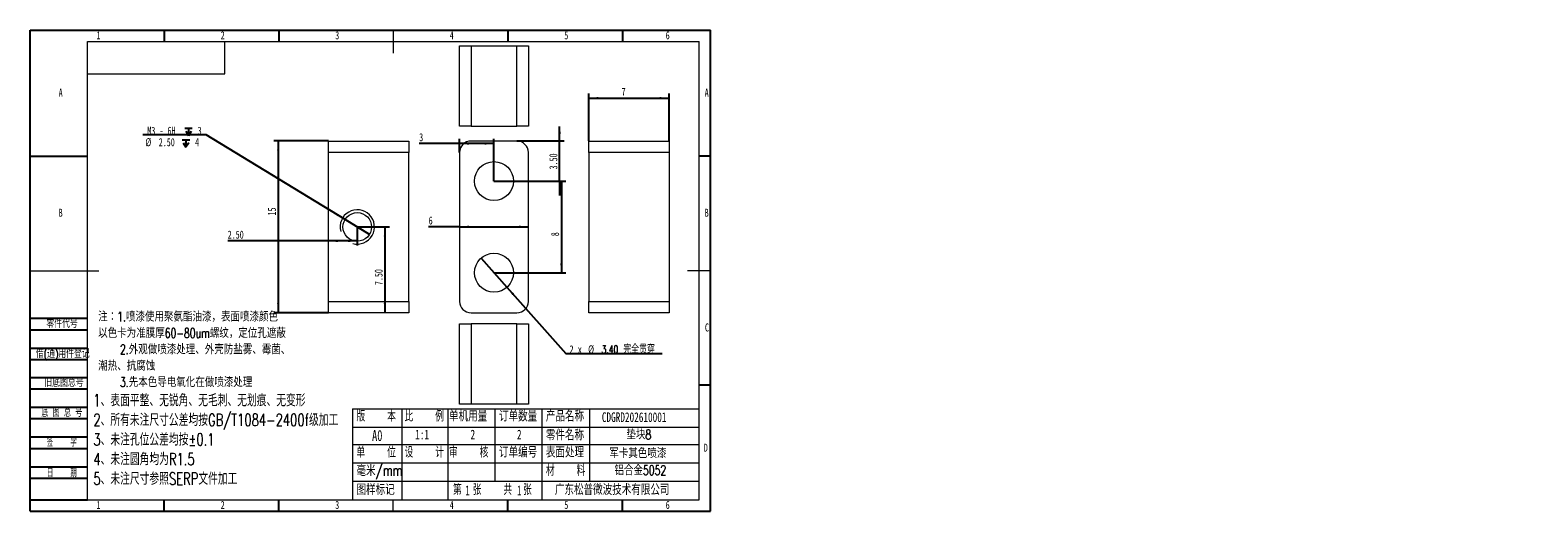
# Model space of a CAD drawing. Header units: millimetres. Extents: x 0 to 658, y -2 to 210.
import ezdxf

# ---------------------------------------------------------------- set-up
doc = ezdxf.new("R2010")
doc.units = ezdxf.units.MM
doc.layers.add('图框', color=7, linetype='Continuous')
doc.layers.add('粗实线层', color=7, linetype='Continuous', lineweight=15)
doc.styles.add('SLDTEXTSTYLE0', font='TXT', dxfattribs={"width": 0.7, "bigfont": 'bigfont'})
doc.styles.add('SLDTEXTSTYLE1', font='TXT', dxfattribs={"width": 0.7})
doc.styles.add('SLDTEXTSTYLE2', font='TXT', dxfattribs={"width": 0.614286, "bigfont": 'bigfont'})
doc.styles.add('SLDTEXTSTYLE3', font='TXT', dxfattribs={"width": 0.566667, "bigfont": 'bigfont'})
doc.styles.add('SLDTEXTSTYLE4', font='TXT', dxfattribs={"width": 0.633333})
doc.styles.add('SLDTEXTSTYLE5', font='TXT', dxfattribs={"width": 0.642857})
doc.dimstyles.new('SLDDIMSTYLE0', dxfattribs={"dimtxt": 3.5, "dimasz": 4.08, "dimexe": 0, "dimexo": 0.0625, "dimgap": 0.875, "dimtad": 2, "dimlfac": 0.2, "dimrnd": 1e-09, "dimzin": 12, "dimdsep": 46, "dimtxsty": 'SLDTEXTSTYLE1', "dimsah": 1, "dimcen": 0.09, "dimadec": 0, "dimazin": 3, "dimtfac": 1, "dimtofl": 0, "dimtmove": 0, "dimatfit": 3, "dimfxl": 0, "dimfrac": 2, "dimtolj": 1, "dimtzin": 12, "dimarcsym": 0})
doc.dimstyles.new('SLDDIMSTYLE1', dxfattribs={"dimtxt": 3.5, "dimasz": 4.08, "dimexe": 0, "dimexo": 0.0625, "dimgap": 0.875, "dimtad": 0, "dimtih": 1, "dimtoh": 1, "dimlfac": 0.2, "dimrnd": 1e-09, "dimzin": 4, "dimdsep": 46, "dimtxsty": 'SLDTEXTSTYLE1', "dimblk1": 'NONE', "dimsah": 1, "dimcen": 0, "dimadec": 0, "dimazin": 1, "dimtfac": 1, "dimtmove": 0, "dimatfit": 3, "dimldrblk": 'NONE', "dimfxl": 0, "dimfrac": 2, "dimtolj": 1, "dimtzin": 12, "dimarcsym": 0})
doc.dimstyles.new('SLDDIMSTYLE2', dxfattribs={"dimtxt": 3.5, "dimasz": 4.08, "dimexe": 0, "dimexo": 0.0625, "dimgap": 0.875, "dimtad": 2, "dimlfac": 0.2, "dimrnd": 1e-09, "dimzin": 4, "dimdsep": 46, "dimtxsty": 'SLDTEXTSTYLE1', "dimsah": 1, "dimcen": 0.09, "dimadec": 0, "dimazin": 1, "dimtfac": 1, "dimtmove": 0, "dimatfit": 0, "dimfxl": 0, "dimfrac": 2, "dimtolj": 1, "dimtzin": 12, "dimarcsym": 0})
doc.dimstyles.new('SLDDIMSTYLE3', dxfattribs={"dimtxt": 3.5, "dimasz": 4.08, "dimexe": 0, "dimexo": 0.0625, "dimgap": 0.875, "dimtad": 0, "dimtih": 1, "dimtoh": 1, "dimdec": 6, "dimlfac": 0.2, "dimrnd": 1e-09, "dimzin": 12, "dimdsep": 46, "dimtxsty": 'SLDTEXTSTYLE1', "dimblk1": 'NONE', "dimsah": 1, "dimcen": 0, "dimadec": 0, "dimazin": 3, "dimtfac": 1, "dimtmove": 0, "dimatfit": 3, "dimldrblk": 'NONE', "dimfxl": 0, "dimfrac": 2, "dimtolj": 1, "dimtzin": 12, "dimarcsym": 0})
doc.dimstyles.new('SLDDIMSTYLE4', dxfattribs={"dimtxt": 3.5, "dimasz": 4.08, "dimexe": 0, "dimexo": 0.0625, "dimgap": 0.875, "dimtad": 2, "dimlfac": 0.2, "dimrnd": 1e-09, "dimzin": 4, "dimdsep": 46, "dimtxsty": 'SLDTEXTSTYLE1', "dimsah": 1, "dimcen": 0.09, "dimadec": 0, "dimazin": 1, "dimtfac": 1, "dimtofl": 0, "dimtmove": 0, "dimatfit": 3, "dimfxl": 0, "dimfrac": 2, "dimtolj": 1, "dimtzin": 12, "dimarcsym": 0})

# ---------------------------------------------------------------- blocks, each defined once
blk = doc.blocks.new('SW_NOTE_0')
at = {"layer": '图框', "color": 0, "attachment_point": 1, "style": 'SLDTEXTSTYLE0'}
for s, insert, char_height in [('\\M+1928D\\M+181461.喷\\M+18EBD\\M+18E67\\M+19770\\M+1E3DA氨酯\\M+196FB\\M+18EBD\\M+18143\\M+1955C\\M+196CA喷\\M+18EBD颜\\M+19046', (0, 5.46), 4.23333), ('\\M+188C8\\M+19046卡为\\M+18F79\\M+1968C\\M+18CFA60-80um\\M+19786纹\\M+18143\\M+192E8\\M+188CA\\M+18D45\\M+18ED5\\M+195C1', (0, -1.69), 4.23333), ('2.\\M+18A4F观\\M+198F4喷\\M+18EBD处\\M+1979D\\M+18141\\M+18A4F壳\\M+19668盐雾\\M+18141霉\\M+18BDB\\M+18141', (9.52, -8.83), 4.2333), ('\\M+192AA热\\M+18141\\M+18D52\\M+19585蚀', (0, -15.98), 4.2333), ('3.\\M+190E6\\M+1967B\\M+19046导电氧\\M+189BB\\M+18DDD\\M+198F4喷\\M+18EBD处\\M+1979D', (9.52, -23.12), 4.2333)]:
    blk.add_mtext(s, dxfattribs=dict(at, insert=insert, char_height=char_height))
blk = doc.blocks.new('SW_NOTE_1')
at = {"layer": '图框', "color": 0, "attachment_point": 1, "style": 'SLDTEXTSTYLE0'}
for s, insert, char_height in [('1\\M+18141\\M+1955C\\M+196CA\\M+195BD\\M+190AE\\M+18141\\M+19DD9锐\\M+18A70\\M+18141\\M+19DD9\\M+196D1\\M+18E68\\M+18141\\M+19DD9划\\M+18DAD\\M+18141\\M+19DD9变\\M+18C60', (0, 6.82), 5.29167), ('2\\M+18141\\M+18F8A\\M+1974C\\M+196A2\\M+1928D\\M+18EDA\\M+190A1\\M+18CF6\\M+18DB7\\M+18BCF\\M+188C2GB/T1084-2400f级\\M+189C1\\M+18D48', (0, -1.73), 5.29167), ('3\\M+18141\\M+196A2\\M+1928D\\M+18D45\\M+188CA\\M+18CF6\\M+18DB7\\M+18BCF\\M+188C2\\M+1817D0.1', (0, -10.29), 5.2917), ('4\\M+18141\\M+196A2\\M+1928D圆\\M+18A70\\M+18BCF为R1.5', (0, -18.85), 5.2917), ('5\\M+18141\\M+196A2\\M+1928D\\M+18EDA\\M+190A1\\M+18E51\\M+18FC6SERP\\M+195B6\\M+18C8F\\M+189C1\\M+18D48', (0, -27.4), 5.2917)]:
    blk.add_mtext(s, dxfattribs=dict(at, insert=insert, char_height=char_height))
blk = doc.blocks.new('_D')
at = {"layer": '图框'}
for q in [(173.95, 124.17), (217.47, 124.17)]:
    blk.add_line((187.47, 124.17), q, dxfattribs=at)
for points in [[(187.47, 124.17), (191.55, 123.66), (191.55, 124.68)], [(217.47, 124.17), (213.39, 124.68), (213.39, 123.66)]]:
    blk.add_solid(points, dxfattribs=at)
at = {"layer": '图框', "insert": (173.95, 128.68), "char_height": 3.5, "attachment_point": 1, "style": 'SLDTEXTSTYLE1'}
blk.add_mtext('6', dxfattribs=at)
blk = doc.blocks.new('_D_1')
at = {"layer": '图框'}
for p, q in [((196.82, 110.47), (208.12, 97.76)), ((208.12, 97.76), (233.83, 68.83)), ((233.83, 68.83), (275.95, 68.83))]:
    blk.add_line(p, q, dxfattribs=at)
blk.add_solid([(208.12, 97.76), (210.45, 94.38), (211.21, 95.05)], dxfattribs=at)
at = {"layer": '图框', "char_height": 3.5, "attachment_point": 1}
for s, insert, style in [('2 x', (235.41, 72.42), 'SLDTEXTSTYLE4'), ('%%c', (243.56, 72.42), 'SLDTEXTSTYLE1'), ('3.40 \\M+18AAE\\M+19153贯\\M+190FA', (249.4, 72.42), 'SLDTEXTSTYLE0')]:
    blk.add_mtext(s, dxfattribs=dict(at, insert=insert, style=style))
blk = doc.blocks.new('_NONE')
blk = doc.blocks.new('_D_2')
at = {"layer": '图框'}
for p, q in [((202.47, 144.12), (233.9, 144.12)), ((231.9, 144.12), (231.9, 104.12)), ((202.47, 104.12), (233.9, 104.12))]:
    blk.add_line(p, q, dxfattribs=at)
for points in [[(231.9, 144.12), (231.39, 140.04), (232.41, 140.04)], [(231.9, 104.12), (232.41, 108.2), (231.39, 108.2)]]:
    blk.add_solid(points, dxfattribs=at)
at = {"layer": '图框', "insert": (227.39, 120.06), "char_height": 3.5, "attachment_point": 1, "rotation": 90, "style": 'SLDTEXTSTYLE1'}
blk.add_mtext('8', dxfattribs=at)
blk = doc.blocks.new('_D_3')
at = {"layer": '图框'}
for p, q in [((187.47, 160.5), (169.82, 160.5)), ((187.47, 156.62), (187.47, 162.5)), ((202.47, 160.5), (187.47, 160.5)), ((202.47, 144.12), (202.47, 162.5))]:
    blk.add_line(p, q, dxfattribs=at)
for points in [[(187.47, 160.5), (191.55, 159.99), (191.55, 161)], [(202.47, 160.5), (198.39, 161), (198.39, 159.99)]]:
    blk.add_solid(points, dxfattribs=at)
at = {"layer": '图框', "insert": (169.82, 165.01), "char_height": 3.5, "attachment_point": 1, "style": 'SLDTEXTSTYLE1'}
blk.add_mtext('3', dxfattribs=at)
blk = doc.blocks.new('_D_4')
at = {"layer": '图框'}
for p, q in [((231.13, 161.62), (231.13, 167.97)), ((212.47, 161.62), (233.13, 161.62)), ((231.13, 144.12), (231.13, 161.62)), ((202.47, 144.12), (233.13, 144.12)), ((231.13, 144.12), (231.13, 137.77))]:
    blk.add_line(p, q, dxfattribs=at)
for points in [[(231.13, 161.62), (231.64, 165.7), (230.62, 165.7)], [(231.13, 144.12), (230.62, 140.04), (231.64, 140.04)]]:
    blk.add_solid(points, dxfattribs=at)
at = {"layer": '图框', "insert": (226.62, 149.21), "char_height": 3.5, "attachment_point": 1, "rotation": 90, "style": 'SLDTEXTSTYLE1'}
blk.add_mtext('3.50', dxfattribs=at)
blk = doc.blocks.new('_D_5')
at = {"layer": '图框'}
for p, q in [((130.3, 161.62), (106.3, 161.62)), ((108.3, 161.62), (108.3, 86.62)), ((130.3, 86.62), (106.3, 86.62))]:
    blk.add_line(p, q, dxfattribs=at)
for points in [[(108.3, 161.62), (107.79, 157.54), (108.8, 157.54)], [(108.3, 86.62), (108.8, 90.7), (107.79, 90.7)]]:
    blk.add_solid(points, dxfattribs=at)
at = {"layer": '图框', "insert": (103.78, 129.09), "char_height": 3.5, "attachment_point": 1, "rotation": 90, "style": 'SLDTEXTSTYLE1'}
blk.add_mtext('15', dxfattribs=at)
blk = doc.blocks.new('SW_SYMBOL_HOLE_DEPTH')
at = {"layer": '图框', "color": 0}
for p, q in [((0, 875), (800, 875)), ((100, 555), (400, 75)), ((400, 875), (400, 75)), ((700, 555), (400, 75))]:
    blk.add_line(p, q, dxfattribs=at)
blk = doc.blocks.new('_D_6')
at = {"layer": '图框'}
for p, q in [((76.83, 164.26), (49.17, 164.26)), ((137.46, 127.37), (76.83, 164.26)), ((148.14, 120.87), (137.46, 127.37))]:
    blk.add_line(p, q, dxfattribs=at)
blk.add_solid([(137.46, 127.37), (134.24, 129.92), (133.71, 129.05)], dxfattribs=at)
at = {"layer": '图框', "xscale": 0.004072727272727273, "yscale": 0.004072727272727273, "zscale": 0.004072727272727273}
for p in [(67.5, 163.62), (66.38, 158.62)]:
    blk.add_blockref('SW_SYMBOL_HOLE_DEPTH', p, dxfattribs=at)
at = {"layer": '图框', "char_height": 3.5, "attachment_point": 1}
for s, insert, style in [('M3 - 6H', (51.14, 167.85), 'SLDTEXTSTYLE5'), ('3', (73.13, 167.85), 'SLDTEXTSTYLE1'), ('%%c', (50.29, 162.85), 'SLDTEXTSTYLE1'), ('2.50', (56.13, 162.85), 'SLDTEXTSTYLE1'), ('4', (72.01, 162.85), 'SLDTEXTSTYLE1')]:
    blk.add_mtext(s, dxfattribs=dict(at, insert=insert, style=style))
blk = doc.blocks.new('_D_7')
at = {"layer": '图框'}
for p, q in [((142.8, 124.12), (142.8, 115.99)), ((130.3, 117.99), (86.22, 117.99)), ((142.8, 117.99), (130.3, 117.99))]:
    blk.add_line(p, q, dxfattribs=at)
for points in [[(130.3, 117.99), (134.38, 117.48), (134.38, 118.5)], [(142.8, 117.99), (138.72, 118.5), (138.72, 117.48)]]:
    blk.add_solid(points, dxfattribs=at)
at = {"layer": '图框', "insert": (86.22, 122.5), "char_height": 3.5, "attachment_point": 1, "style": 'SLDTEXTSTYLE1'}
blk.add_mtext('2.50', dxfattribs=at)
blk = doc.blocks.new('_D_8')
at = {"layer": '图框'}
for p, q in [((142.8, 124.12), (156.87, 124.12)), ((154.87, 124.12), (154.87, 86.62))]:
    blk.add_line(p, q, dxfattribs=at)
for points in [[(154.87, 124.12), (154.36, 120.04), (155.38, 120.04)], [(154.87, 86.62), (155.38, 90.7), (154.36, 90.7)]]:
    blk.add_solid(points, dxfattribs=at)
at = {"layer": '图框', "insert": (150.36, 98.71), "char_height": 3.5, "attachment_point": 1, "rotation": 90, "style": 'SLDTEXTSTYLE1'}
blk.add_mtext('7.50', dxfattribs=at)
blk = doc.blocks.new('_D_9')
at = {"layer": '图框'}
for p, q in [((243.94, 161.62), (243.94, 182.33)), ((243.94, 180.33), (278.94, 180.33)), ((278.94, 161.62), (278.94, 182.33))]:
    blk.add_line(p, q, dxfattribs=at)
for points in [[(243.94, 180.33), (248.02, 179.83), (248.02, 180.84)], [(278.94, 180.33), (274.86, 180.84), (274.86, 179.83)]]:
    blk.add_solid(points, dxfattribs=at)
at = {"layer": '图框', "insert": (258.19, 184.85), "char_height": 3.5, "attachment_point": 1, "style": 'SLDTEXTSTYLE1'}
blk.add_mtext('7', dxfattribs=at)

msp = doc.modelspace()

# ---------------------------------------------------------------- linework, layer by layer
at = {"color": 7, "linetype": 'Continuous', "lineweight": 15}
for p, q in [((187.4704822, 168.1035838), (187.4704822, 203.1035849)), ((187.4704822, 203.1035849), (192.4704551, 203.1035849)), ((192.4704551, 203.1035849), (192.4704551, 168.1035838)), ((192.4704551, 203.1035849), (212.4704584, 203.1035849)), ((212.4704584, 168.1035838), (212.4704584, 203.1035849)), ((212.4704584, 203.1035849), (217.4704685, 203.1035849)), ((217.4704685, 203.1035849), (217.4704685, 168.1035838)), ((192.4704551, 168.1035838), (187.4704822, 168.1035838)), ((192.4704551, 168.1035838), (212.4704584, 168.1035838)), ((217.4704685, 168.1035838), (212.4704584, 168.1035838)), ((130.2961845, 161.6165557), (165.2961856, 161.6165557)), ((130.2961845, 156.6165555), (130.2961845, 161.6165557)), ((165.2961856, 161.6165557), (165.2961856, 156.6165555)), ((212.4704584, 161.6165557), (192.4704551, 161.6165557)), ((243.9409005, 156.6165555), (243.9409005, 161.6165557)), ((243.9409005, 161.6165557), (278.9409016, 161.6165557)), ((278.9409016, 161.6165557), (278.9409016, 156.6165555)), ((165.2961856, 156.6165555), (130.2961845, 156.6165555)), ((130.2961845, 91.6165542), (130.2961845, 156.6165555)), ((165.2961856, 91.6165542), (165.2961856, 156.6165555)), ((187.4704822, 156.6165555), (187.4704822, 91.6165542)), ((217.4704685, 91.6165542), (217.4704685, 156.6165555)), ((278.9409016, 156.6165555), (243.9409005, 156.6165555)), ((243.9409005, 156.6165555), (243.9409005, 91.6165542)), ((278.9409016, 156.6165555), (278.9409016, 91.6165542)), ((130.2961845, 91.6165542), (165.2961856, 91.6165542)), ((130.2961845, 86.6165533), (130.2961845, 91.6165542)), ((165.2961856, 86.6165533), (130.2961845, 86.6165533)), ((165.2961856, 91.6165542), (165.2961856, 86.6165533)), ((192.4704551, 86.6165533), (212.4704584, 86.6165533)), ((243.9409005, 86.6165533), (243.9409005, 91.6165542)), ((243.9409005, 91.6165542), (278.9409016, 91.6165542)), ((278.9409016, 86.6165533), (243.9409005, 86.6165533)), ((278.9409016, 91.6165542), (278.9409016, 86.6165533)), ((187.4704822, 46.8082834), (187.4704822, 81.8082845)), ((187.4704822, 81.8082845), (192.4704551, 81.8082845)), ((192.4704551, 81.8082845), (192.4704551, 46.8082834)), ((212.4704584, 81.8082845), (192.4704551, 81.8082845)), ((212.4704584, 46.8082834), (212.4704584, 81.8082845)), ((212.4704584, 81.8082845), (217.4704685, 81.8082845)), ((217.4704685, 81.8082845), (217.4704685, 46.8082834)), ((192.4704551, 46.8082834), (187.4704822, 46.8082834)), ((212.4704584, 46.8082834), (192.4704551, 46.8082834)), ((217.4704685, 46.8082834), (212.4704584, 46.8082834))]:
    msp.add_line(p, q, dxfattribs=at)
for centre, radius in [((202.4704735, 144.1165557), 8.5), ((142.7961856, 124.1165557), 6.25), ((202.4704735, 104.1165557), 8.5)]:
    msp.add_circle(centre, radius, dxfattribs=at)
for centre, start, end in [((192.4704735, 156.6165557), 90, 180), ((212.4704735, 156.6165557), 0, 90), ((192.4704735, 91.6165557), 180, 270), ((212.4704735, 91.6165557), 270, 0)]:
    msp.add_arc(centre, 5, start, end, dxfattribs=at)
at = {"color": 7, "linetype": 'Continuous', "lineweight": 0}
msp.add_arc((142.7961856, 124.1165557), 7.5, 255, 195, dxfattribs=at)
at = {"layer": '图框'}
for p, q in [((0, 0), (0, 210)), ((0, 210), (297, 210)), ((58.5, 210), (58.5, 205)), ((108.5, 210), (108.5, 205)), ((208.5, 210), (208.5, 205)), ((258.5, 210), (258.5, 205)), ((297, 0), (297, 210)), ((0, 155), (25, 155)), ((297, 155), (292, 155)), ((0, 84.2206215), (25, 84.2206215)), ((0, 79.2206215), (25, 79.2206215)), ((0, 71.2206215), (25, 71.2206215)), ((0, 66.2206215), (25, 66.2206215)), ((0, 58.4300278), (25, 58.4300278)), ((0, 53.4300278), (25, 53.4300278)), ((297, 55), (292, 55)), ((0, 45.4300278), (25, 45.4300278)), ((0, 40.4300278), (25, 40.4300278)), ((0, 32.4300278), (25, 32.4300278)), ((0, 27.4300278), (25, 27.4300278)), ((0, 19.4300278), (25, 19.4300278)), ((0, 14.4300278), (25, 14.4300278)), ((0, 5), (25, 5)), ((0, 0), (297, 0)), ((58.5, 0), (58.5, 5)), ((108.5, 0), (108.5, 5)), ((208.5, 0), (208.5, 5)), ((258.5, 0), (258.5, 5))]:
    msp.add_line(p, q, dxfattribs=at)
at = {"layer": '图框', "linetype": 'Continuous', "lineweight": 15}
for p, q in [((25, 5), (25, 205)), ((25, 205), (292, 205)), ((292, 5), (292, 205))]:
    msp.add_line(p, q, dxfattribs=at)
at = {"layer": '图框', "lineweight": 15}
for p, q in [((158.5, 210), (158.5, 200)), ((0, 105), (30, 105)), ((297, 105), (287, 105)), ((140.6854573, 44.6375897), (140.6854573, 5)), ((140.6854573, 44.6375897), (292, 44.6375897)), ((162.2134335, 44.6375897), (162.2134335, 5)), ((182.316782, 44.6375897), (182.316782, 5)), ((202.7866063, 44.6375897), (202.7866063, 13.2072362)), ((223.3713218, 44.6375897), (223.3713218, 5)), ((244.1827396, 44.6375897), (244.1827396, 13.2072362)), ((140.6854573, 36.6389612), (292, 36.6389612)), ((140.6854573, 29.1619824), (292, 29.1619824)), ((140.6854573, 21.1633539), (292, 21.1633539)), ((140.6854573, 13.2072362), (292, 13.2072362)), ((25, 5), (292, 5)), ((158.5, 0), (158.5, 5))]:
    msp.add_line(p, q, dxfattribs=at)
at = {"layer": '粗实线层'}
for p, q in [((85, 191), (85, 205)), ((25, 191), (85, 191))]:
    msp.add_line(p, q, dxfattribs=at)

# ---------------------------------------------------------------- block references
at = {"layer": '图框'}
for name, p in [('SW_NOTE_0', (29.7014563, 81.6028697)), ('SW_NOTE_1', (27.5720143, 44.2672309))]:
    msp.add_blockref(name, p, dxfattribs=at)

# ---------------------------------------------------------------- texts
for s, insert, char_height, attachment_point, style in [('1', (29.7944444, 209.4972863), 3.5, 2, 'SLDTEXTSTYLE1'), ('2', (84.0444444, 209.4972863), 3.5, 2, 'SLDTEXTSTYLE1'), ('3', (134.0444444, 209.4972863), 3.5, 2, 'SLDTEXTSTYLE1'), ('4', (184.0444444, 209.4972863), 3.5, 2, 'SLDTEXTSTYLE1'), ('5', (234.0444444, 209.4972863), 3.5, 2, 'SLDTEXTSTYLE1'), ('6', (278.296875, 209.4972863), 3.5, 2, 'SLDTEXTSTYLE1'), ('A', (13.3203125, 184.4972863), 3.5, 2, 'SLDTEXTSTYLE1'), ('A', (295.3203125, 184.4972863), 3.5, 2, 'SLDTEXTSTYLE1'), ('B', (13.3203125, 132.0550898), 3.5, 2, 'SLDTEXTSTYLE1'), ('B', (295.3203125, 132.0550898), 3.5, 2, 'SLDTEXTSTYLE1'), ('\\M+197EB\\M+18C8F\\M+191E3\\M+18D86', (7.0836359, 83.5790515), 3.5, 1, 'SLDTEXTSTYLE0'), ('C', (295.4272569, 81.9972863), 3.5, 2, 'SLDTEXTSTYLE1'), ('\\M+18ED8(\\M+192CA)\\M+19770\\M+18C8F\\M+1936F记', (2.4961356, 70.4725494), 3.5, 1, 'SLDTEXTSTYLE0'), ('\\M+18B8C\\M+192EA图总\\M+18D86', (6.1940533, 57.8238481), 3.5, 1, 'SLDTEXTSTYLE0'), ('\\M+192EA 图 总 \\M+18D86', (4.9471782, 44.7655004), 3.5, 1, 'SLDTEXTSTYLE2'), ('\\M+194C5    \\M+1967B', (142.4578715, 43.9381288), 4.7625, 1, 'SLDTEXTSTYLE3'), ('\\M+194E4    \\M+197E1', (163.4407616, 43.9381288), 4.7625, 1, 'SLDTEXTSTYLE3'), ('单\\M+18AF7\\M+19770\\M+197CA', (182.8423802, 43.9381288), 4.7625, 1, 'SLDTEXTSTYLE0'), ('订单\\M+19094\\M+197CA', (204.6631504, 43.9381288), 4.7625, 1, 'SLDTEXTSTYLE0'), ('产\\M+19569\\M+196BC\\M+18FCC', (225.1181906, 43.9381288), 4.7625, 1, 'SLDTEXTSTYLE0'), ('CDGRD202610001', (249.5543767, 43.1865953), 4.233333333, 1, 'SLDTEXTSTYLE1'), ('A0', (149.2386369, 35.4492715), 4.7625, 1, 'SLDTEXTSTYLE1'), ('1:1', (168.067766, 35.6145993), 4.23333333, 1, 'SLDTEXTSTYLE1'), ('2', (192.2198106, 35.6145993), 4.2333333, 1, 'SLDTEXTSTYLE1'), ('2', (212.4936326, 35.6145993), 4.2333333, 1, 'SLDTEXTSTYLE1'), ('\\M+197EB\\M+18C8F\\M+196BC\\M+18FCC', (225.1270103, 35.6872291), 4.7625, 1, 'SLDTEXTSTYLE0'), ('垫块8', (260.2755927, 35.6145993), 4.23333333, 1, 'SLDTEXTSTYLE0'), ('签    \\M+18E9A', (13.8097401, 31.7635247), 3.5, 2, 'SLDTEXTSTYLE3'), ('单    \\M+188CA', (142.4666911, 28.2084925), 4.7625, 1, 'SLDTEXTSTYLE3'), ('设    计', (163.4407616, 28.2084925), 4.7625, 1, 'SLDTEXTSTYLE3'), ('审    \\M+18A6A', (182.8335606, 28.2084925), 4.7625, 1, 'SLDTEXTSTYLE3'), ('订单编\\M+18D86', (204.6543308, 28.2084925), 4.7625, 1, 'SLDTEXTSTYLE0'), ('\\M+1955C\\M+196CA处\\M+1979D', (225.1270103, 28.2084925), 4.7625, 1, 'SLDTEXTSTYLE0'), ('军卡\\M+191B4\\M+19046喷\\M+18EBD', (252.8149214, 27.4346663), 4.233333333, 1, 'SLDTEXTSTYLE0'), ('D', (294.9296875, 29.4972863), 3.5, 2, 'SLDTEXTSTYLE1'), ('\\M+19F7C\\M+195C4/mm', (142.4666911, 20.1882971), 4.7625, 1, 'SLDTEXTSTYLE0'), ('\\M+18DDE    \\M+197BF', (225.1270103, 20.2203213), 4.7625, 1, 'SLDTEXTSTYLE3'), ('铝\\M+18D87\\M+18BE05052', (255.0649707, 20.0058904), 4.233333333, 1, 'SLDTEXTSTYLE0'), ('\\M+193FA    \\M+18AFA', (13.8097401, 18.4134739), 3.5, 2, 'SLDTEXTSTYLE3'), ('图样标记', (142.4666911, 11.8647349), 4.7625, 1, 'SLDTEXTSTYLE0'), ('\\M+191E6  张    \\M+18BA4  张', (184.5969955, 11.8647349), 4.7625, 1, 'SLDTEXTSTYLE3'), ('1', (189.9393826, 11.2569834), 4.2333333, 1, 'SLDTEXTSTYLE1'), ('1', (212.4936326, 11.2569834), 4.2333333, 1, 'SLDTEXTSTYLE1'), ('\\M+19BF6东\\M+18FBC\\M+19581\\M+194F7\\M+19467\\M+18B5A术\\M+1974C\\M+18CC0\\M+18CF6\\M+18E69', (229.0632809, 11.8647349), 4.7625, 1, 'SLDTEXTSTYLE0'), ('1', (29.7944444, 4.4972863), 3.5, 2, 'SLDTEXTSTYLE1'), ('2', (84.0444444, 4.4972863), 3.5, 2, 'SLDTEXTSTYLE1'), ('3', (134.0444444, 4.4972863), 3.5, 2, 'SLDTEXTSTYLE1'), ('4', (184.0444444, 4.4972863), 3.5, 2, 'SLDTEXTSTYLE1'), ('5', (234.0444444, 4.4972863), 3.5, 2, 'SLDTEXTSTYLE1'), ('6', (278.296875, 4.4972863), 3.5, 2, 'SLDTEXTSTYLE1')]:
    msp.add_mtext(s, dxfattribs=dict(at, insert=insert, char_height=char_height, attachment_point=attachment_point, style=style))

# ---------------------------------------------------------------- dimensions: what is measured, and where the dimension line sits
for base, p1, p2, dimstyle, picture, middle in [((278.9409005, 180.3343217), (243.9409005, 161.6165557), (278.9409005, 161.6165557), 'SLDDIMSTYLE0', '_D_9', (259.2088833, 180.3343217)), ((187.4704735, 160.4967434), (202.4704735, 144.1165557), (187.4704735, 156.6165557), 'SLDDIMSTYLE0', '_D_3', (170.8414888, 160.4967434)), ((217.4704735, 124.1707883), (187.4704735, 156.6165557), (217.4704735, 156.6165557), 'SLDDIMSTYLE0', '_D', (174.963583, 124.1707883)), ((130.2961856, 117.9876469), (142.7961856, 124.1165557), (130.2961856, 86.6165557), 'SLDDIMSTYLE4', '_D_7', (90.2961856, 117.9876469))]:
    dim = msp.add_linear_dim(base=base, p1=p1, p2=p2, dimstyle=dimstyle, dxfattribs=at)
    dim.commit()
    dim.dimension.update_dxf_attribs({"geometry": picture, "text_midpoint": middle, "dimtype": 160})
dim = msp.add_diameter_dim_2p(p1=(148.1352518, 120.8674218), p2=(137.4571193, 127.3656897), text=' M3 - 6H {\\fGDT;x} 3\\P%%c 2.50 {\\fGDT;x} 4\\P', dimstyle='SLDDIMSTYLE3', override={"dimpost": '<>'}, dxfattribs=at)
dim.commit()
dim.dimension.update_dxf_attribs({"geometry": '_D_6', "text_midpoint": (62.2039285, 163.3358151), "dimtype": 163})
for base, p1, p2, dimstyle, picture, middle in [((231.1271165, 161.6165557), (202.4704735, 144.1165557), (212.4704735, 161.6165557), 'SLDDIMSTYLE2', '_D_4', (231.1271165, 153.2830785)), ((108.2961856, 86.6165557), (130.2961856, 161.6165557), (130.2961856, 86.6165557), 'SLDDIMSTYLE0', '_D_5', (108.2961856, 131.1268222)), ((231.9000092, 104.1165557), (202.4704735, 144.1165557), (202.4704735, 104.1165557), 'SLDDIMSTYLE0', '_D_2', (231.9000092, 121.0792176)), ((154.8683738, 86.6165557), (142.7961856, 124.1165557), (165.2961856, 86.6165557), 'SLDDIMSTYLE4', '_D_8', (154.8683738, 102.7874246))]:
    dim = msp.add_linear_dim(base=base, p1=p1, p2=p2, angle=90, dimstyle=dimstyle, dxfattribs=at)
    dim.commit()
    dim.dimension.update_dxf_attribs({"geometry": picture, "text_midpoint": middle, "dimtype": 160})
dim = msp.add_diameter_dim_2p(p1=(196.824263, 110.470319), p2=(208.1166839, 97.7627924), text='2 x <> 完全贯穿\\P', dimstyle='SLDDIMSTYLE1', dxfattribs=at)
dim.commit()
dim.dimension.update_dxf_attribs({"geometry": '_D_1', "text_midpoint": (255.6803142, 70.4041961), "dimtype": 163})

doc.saveas('drawing.dxf')
